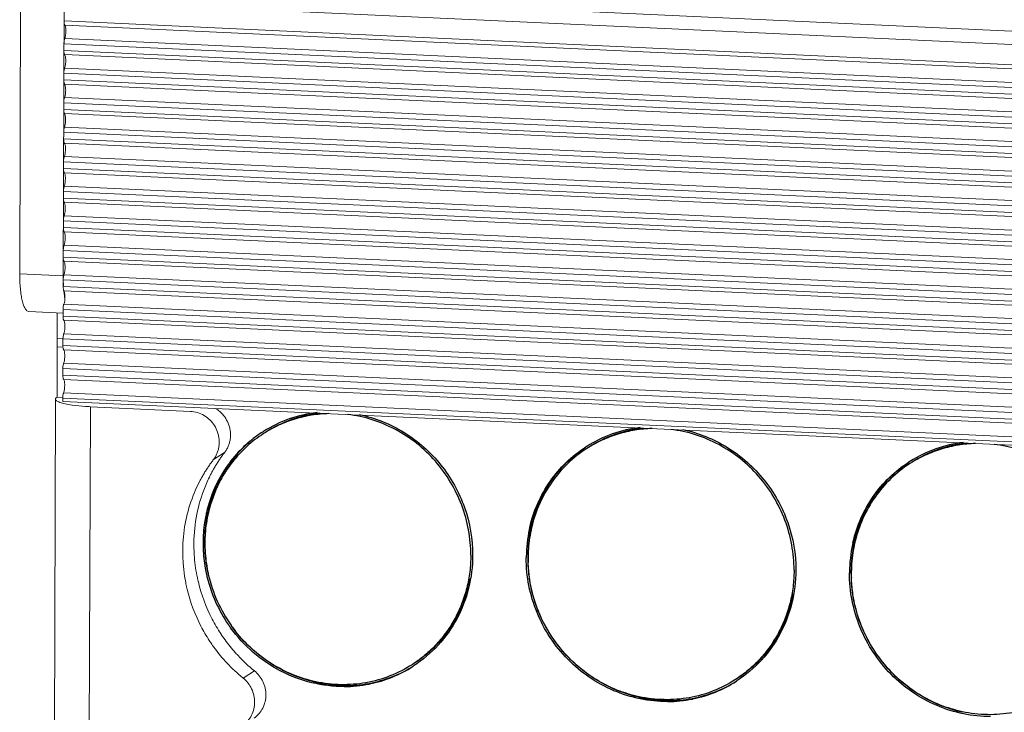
# Model space of a CAD drawing. Header units: millimetres. Extents: x 36962 to 38454, y -11669 to -10615.
# Tile 9 of 30: x 37062 to 37128, y -11456 to -11410. Entities that reach past the tile are written whole.
import ezdxf

# ---------------------------------------------------------------- set-up
doc = ezdxf.new("R2010")
doc.units = ezdxf.units.MM
doc.header["$LTSCALE"] = 50
doc.layers.get('0').update_dxf_attribs({"lineweight": 18})
doc.layers.add('02___PRT_ALL_AXES', color=7, linetype='Continuous')

msp = doc.modelspace()

# ---------------------------------------------------------------- linework, layer by layer
at = {"color": 7, "linetype": 'Continuous'}
for p, q in [((37062.032, -11426.537), (37062.151, -11390.302)), ((37355.593, -11420.858), (37065.133, -11407.398)), ((37355.457, -11421.753), (37064.997, -11408.294)), ((37064.993, -11409.64), (37355.453, -11423.1)), ((37065.043, -11409.921), (37355.503, -11423.381)), ((37355.5, -11424.279), (37065.04, -11410.82)), ((37064.986, -11411.612), (37355.446, -11425.071)), ((37355.448, -11424.627), (37064.988, -11411.167)), ((37065.037, -11411.893), (37355.497, -11425.353)), ((37355.494, -11426.251), (37065.034, -11412.792)), ((37064.98, -11413.584), (37355.44, -11427.043)), ((37355.441, -11426.599), (37064.981, -11413.139)), ((37065.03, -11413.865), (37355.49, -11427.325)), ((37355.487, -11428.223), (37065.027, -11414.764)), ((37064.973, -11415.556), (37355.433, -11429.015)), ((37355.435, -11428.571), (37064.975, -11415.111)), ((37065.024, -11415.837), (37355.484, -11429.297)), ((37355.481, -11430.195), (37065.021, -11416.736)), ((37064.967, -11417.528), (37355.427, -11430.987)), ((37355.428, -11430.543), (37064.968, -11417.083)), ((37065.017, -11417.809), (37355.477, -11431.269)), ((37355.474, -11432.167), (37065.014, -11418.707)), ((37064.96, -11419.499), (37355.42, -11432.959)), ((37355.422, -11432.515), (37064.962, -11419.055)), ((37065.011, -11419.781), (37355.471, -11433.241)), ((37355.468, -11434.139), (37065.008, -11420.679)), ((37064.954, -11421.471), (37355.414, -11434.931)), ((37355.415, -11434.487), (37064.955, -11421.027)), ((37065.004, -11421.753), (37355.464, -11435.212)), ((37355.461, -11436.111), (37065.001, -11422.651)), ((37064.947, -11423.443), (37355.407, -11436.903)), ((37355.409, -11436.459), (37064.949, -11422.999)), ((37064.998, -11423.725), (37355.458, -11437.184)), ((37355.455, -11438.083), (37064.995, -11424.623)), ((37064.941, -11425.415), (37355.401, -11438.875)), ((37355.402, -11438.43), (37064.942, -11424.971)), ((37064.991, -11425.697), (37355.451, -11439.156)), ((37062.032, -11426.537), (37064.937, -11426.672)), ((37355.448, -11440.055), (37064.988, -11426.595)), ((37064.936, -11426.943), (37064.934, -11427.387)), ((37064.934, -11427.387), (37355.394, -11440.847)), ((37355.396, -11440.402), (37064.936, -11426.943)), ((37064.985, -11427.669), (37355.445, -11441.128)), ((37355.442, -11442.027), (37064.982, -11428.567)), ((37062.644, -11429.052), (37064.928, -11429.157)), ((37064.526, -11434.772), (37064.545, -11429.14)), ((37064.929, -11428.915), (37064.928, -11429.359)), ((37064.928, -11429.359), (37355.388, -11442.819)), ((37355.389, -11442.374), (37064.929, -11428.915)), ((37064.978, -11429.64), (37355.438, -11443.1)), ((37064.925, -11430.846), (37064.539, -11430.829)), ((37355.435, -11443.999), (37064.975, -11430.539)), ((37064.917, -11431.423), (37064.537, -11431.405)), ((37064.923, -11430.887), (37064.921, -11431.331)), ((37064.921, -11431.331), (37355.381, -11444.791)), ((37355.383, -11444.346), (37064.923, -11430.887)), ((37064.972, -11431.612), (37355.432, -11445.072)), ((37355.429, -11445.971), (37064.969, -11432.511)), ((37064.916, -11432.858), (37064.915, -11433.303)), ((37064.915, -11433.303), (37355.375, -11446.763)), ((37355.376, -11446.318), (37064.916, -11432.858)), ((37064.965, -11433.584), (37355.425, -11447.044)), ((37064.526, -11434.772), (37064.912, -11434.79)), ((37355.422, -11447.942), (37064.962, -11434.483)), ((37064.428, -11434.901), (37064.166, -11514.271)), ((37064.91, -11434.83), (37064.909, -11435.053)), ((37064.909, -11435.053), (37355.369, -11448.512)), ((37355.37, -11448.29), (37064.91, -11434.83)), ((37066.752, -11435.41), (37066.491, -11514.78)), ((37073.433, -11435.72), (37066.752, -11435.41)), ((37074.971, -11438.947), (37075.722, -11438.464)), ((37074.693, -11451.021), (37074.701, -11451.033)), ((37074.701, -11451.033), (37074.713, -11451.052)), ((37074.713, -11451.052), (37074.721, -11451.064)), ((37076.957, -11453.534), (37077.707, -11453.052))]:
    msp.add_line(p, q, dxfattribs=at)
at = {"color": 3, "linetype": 'Continuous'}
for p, q in [((37064.937, -11426.672), (37065.056, -11390.437)), ((37075.464, -11450.569), (37075.472, -11450.581))]:
    msp.add_line(p, q, dxfattribs=at)
for centre, radius, start, end in [((37076.396, -11426.71), 11.46, 179.80947, 180.66492), ((37075.666, -11426.721), 10.729, 180.65273, 183.19099), ((37072.495, -11426.946), 7.549, 185.57144, 187.31591), ((37071.216, -11427.108), 6.261, 187.33349, 189.62129), ((37074.019, -11437.31), 2.096, 18.7754, 32.21277), ((37074.051, -11437.298), 2.063, 5.16217, 18.74474), ((37074.105, -11437.291), 2.008, 351.29833, 5.12188), ((37074.217, -11437.316), 1.893, 329.36805, 337.02995), ((37074.193, -11437.307), 1.918, 337.04971, 344.38022), ((37074.161, -11437.298), 1.952, 344.3787, 351.24111), ((37083.478, -11444.403), 9.769, 144.43925, 146.03373), ((37083.441, -11444.376), 9.723, 142.84214, 144.43932), ((37083.416, -11444.357), 9.691, 142.55061, 142.84143), ((37074.243, -11437.332), 1.862, 322.56867, 329.37272), ((37083.527, -11444.435), 9.828, 147.62491, 149.21265), ((37083.507, -11444.422), 9.804, 146.03365, 147.62498), ((37083.594, -11444.471), 9.903, 152.42019, 153.87209), ((37083.559, -11444.453), 9.864, 150.99259, 152.42016), ((37083.541, -11444.443), 9.843, 150.79624, 150.99207), ((37083.538, -11444.442), 9.84, 149.21258, 150.7963), ((37083.668, -11444.506), 9.985, 153.87805, 159.34883), ((37084.247, -11444.616), 10.579, 180.7538, 181.63319), ((37084.262, -11444.616), 10.594, 181.63318, 182.511), ((37084.276, -11444.615), 10.608, 182.51107, 183.76343), ((37084.39, -11444.605), 10.723, 183.77628, 191.14537), ((37084.442, -11444.596), 10.775, 191.14005, 191.70999), ((37084.45, -11444.594), 10.783, 191.71003, 192.13841), ((37084.463, -11444.591), 10.796, 192.13842, 192.60083), ((37084.476, -11444.589), 10.81, 192.60083, 193.06322), ((37084.488, -11444.586), 10.822, 193.06322, 193.52556), ((37084.597, -11444.554), 10.936, 193.55178, 207.42497), ((37084.658, -11444.523), 11.005, 207.42333, 213.32791), ((37084.655, -11444.525), 11.001, 213.40457, 213.67319), ((37084.647, -11444.53), 10.991, 213.67299, 215.23195), ((37084.645, -11444.532), 10.988, 215.23329, 221.02278), ((37084.623, -11444.55), 10.959, 221.02541, 221.28707), ((37084.61, -11444.562), 10.942, 221.28668, 223.05837), ((37084.59, -11444.581), 10.915, 223.05641, 230.90684)]:
    msp.add_arc(centre, radius, start, end, dxfattribs=at)
at = {"color": 7, "linetype": 'Continuous'}
for centre, radius, start, end in [((37073.269, -11437.792), 2.096, 18.7754, 32.21277), ((37073.3, -11437.78), 2.063, 5.16217, 18.74474), ((37073.354, -11437.774), 2.008, 351.29833, 5.12188), ((37073.474, -11437.803), 1.884, 322.61742, 337.04038), ((37073.443, -11437.79), 1.918, 337.04971, 344.38022), ((37073.41, -11437.781), 1.952, 344.3787, 351.24111), ((37082.728, -11444.885), 9.769, 144.43925, 146.03373), ((37082.691, -11444.859), 9.723, 142.84214, 144.43932), ((37082.665, -11444.839), 9.691, 142.55061, 142.84143), ((37082.788, -11444.924), 9.84, 149.21258, 150.7963), ((37082.777, -11444.917), 9.828, 147.62491, 149.21265), ((37082.757, -11444.905), 9.804, 146.03365, 147.62498), ((37082.809, -11444.935), 9.864, 150.99259, 152.42016), ((37082.79, -11444.925), 9.843, 150.79624, 150.99207), ((37083.691, -11445.078), 10.775, 191.14005, 191.70999), ((37083.699, -11445.077), 10.783, 191.71003, 192.13841), ((37083.712, -11445.074), 10.796, 192.13842, 192.60083), ((37083.725, -11445.071), 10.81, 192.60083, 193.06322), ((37083.737, -11445.068), 10.822, 193.06322, 193.52556), ((37083.847, -11445.037), 10.936, 193.55178, 207.42497), ((37083.907, -11445.006), 11.004, 207.42315, 213.13695), ((37083.898, -11445.012), 10.993, 213.40431, 215.23185), ((37083.894, -11445.014), 10.988, 215.23333, 221.28396), ((37083.87, -11445.035), 10.956, 221.28707, 221.46059), ((37083.868, -11445.037), 10.953, 221.46059, 221.63409), ((37083.865, -11445.039), 10.95, 221.63409, 221.80759), ((37083.856, -11445.048), 10.937, 221.80737, 223.05862), ((37083.839, -11445.063), 10.915, 223.05641, 230.90684)]:
    msp.add_arc(centre, radius, start, end, dxfattribs=at)
for points in [[(37064.993, -11409.64), (37064.993, -11409.681), (37064.994, -11409.723), (37064.999, -11409.765)], [(37065.107, -11410.145), (37065.12, -11410.267), (37065.118, -11410.391), (37065.106, -11410.513)], [(37064.988, -11411.167), (37064.988, -11411.082), (37064.995, -11410.996), (37065.013, -11410.913)], [(37065.1, -11412.117), (37065.114, -11412.239), (37065.111, -11412.363), (37065.099, -11412.485)], [(37064.981, -11413.139), (37064.982, -11413.054), (37064.989, -11412.968), (37065.006, -11412.885)], [(37065.094, -11414.089), (37065.107, -11414.211), (37065.105, -11414.335), (37065.093, -11414.457)], [(37064.975, -11415.111), (37064.975, -11415.026), (37064.982, -11414.94), (37065, -11414.857)], [(37065.087, -11416.061), (37065.101, -11416.183), (37065.098, -11416.307), (37065.086, -11416.429)], [(37064.968, -11417.083), (37064.969, -11416.998), (37064.976, -11416.912), (37064.993, -11416.829)], [(37065.081, -11418.033), (37065.094, -11418.155), (37065.092, -11418.279), (37065.08, -11418.401)], [(37064.962, -11419.055), (37064.962, -11418.97), (37064.969, -11418.884), (37064.987, -11418.801)], [(37065.074, -11420.005), (37065.088, -11420.127), (37065.085, -11420.25), (37065.073, -11420.372)], [(37064.955, -11421.027), (37064.956, -11420.942), (37064.963, -11420.856), (37064.98, -11420.772)], [(37065.068, -11421.977), (37065.081, -11422.099), (37065.079, -11422.222), (37065.067, -11422.344)], [(37064.949, -11422.999), (37064.949, -11422.914), (37064.956, -11422.828), (37064.974, -11422.744)], [(37065.061, -11423.949), (37065.075, -11424.07), (37065.072, -11424.194), (37065.06, -11424.316)], [(37064.942, -11424.971), (37064.943, -11424.886), (37064.95, -11424.8), (37064.967, -11424.716)], [(37065.055, -11425.921), (37065.068, -11426.042), (37065.066, -11426.166), (37065.054, -11426.288)], [(37064.936, -11426.943), (37064.936, -11426.857), (37064.943, -11426.772), (37064.961, -11426.688)], [(37065.048, -11427.892), (37065.062, -11428.014), (37065.059, -11428.138), (37065.047, -11428.26)], [(37064.929, -11428.915), (37064.93, -11428.829), (37064.937, -11428.744), (37064.954, -11428.66)], [(37065.042, -11429.864), (37065.055, -11429.986), (37065.053, -11430.11), (37065.041, -11430.232)], [(37064.923, -11430.887), (37064.923, -11430.801), (37064.93, -11430.715), (37064.948, -11430.632)], [(37065.035, -11431.836), (37065.049, -11431.958), (37065.046, -11432.082), (37065.034, -11432.204)], [(37064.916, -11432.858), (37064.917, -11432.773), (37064.924, -11432.687), (37064.941, -11432.604)], [(37065.029, -11433.808), (37065.042, -11433.93), (37065.04, -11434.054), (37065.028, -11434.176)], [(37064.91, -11434.83), (37064.91, -11434.745), (37064.917, -11434.659), (37064.935, -11434.576)]]:
    msp.add_open_spline(points, degree=3, dxfattribs=at)
for points, knots in [([(37064.999, -11409.765), (37065.001, -11409.782), (37065.009, -11409.836), (37065.019, -11409.894), (37065.043, -11409.921)], [0, 0, 0, 0, 0.330194, 1, 1, 1, 1]), ([(37065.043, -11409.921), (37065.052, -11409.931), (37065.089, -11410.001), (37065.1, -11410.08), (37065.107, -11410.145)], [0, 0, 0, 0, 0.166083, 1, 1, 1, 1]), ([(37065.013, -11410.913), (37065.017, -11410.896), (37065.024, -11410.864), (37065.035, -11410.833), (37065.04, -11410.82)], [0, 0, 0, 0, 0.542693, 1, 1, 1, 1]), ([(37065.106, -11410.513), (37065.103, -11410.543), (37065.089, -11410.647), (37065.069, -11410.751), (37065.04, -11410.82)], [0, 0, 0, 0, 0.290997, 1, 1, 1, 1]), ([(37064.986, -11411.612), (37064.986, -11411.671), (37064.99, -11411.747), (37065.006, -11411.82), (37065.01, -11411.835)], [0, 0, 0, 0, 0.794809, 1, 1, 1, 1]), ([(37065.01, -11411.835), (37065.013, -11411.847), (37065.02, -11411.867), (37065.031, -11411.886), (37065.037, -11411.893)], [0, 0, 0, 0, 0.574376, 1, 1, 1, 1]), ([(37065.037, -11411.893), (37065.045, -11411.903), (37065.083, -11411.973), (37065.093, -11412.052), (37065.1, -11412.117)], [0, 0, 0, 0, 0.166083, 1, 1, 1, 1]), ([(37065.006, -11412.885), (37065.01, -11412.868), (37065.018, -11412.836), (37065.028, -11412.805), (37065.034, -11412.792)], [0, 0, 0, 0, 0.542693, 1, 1, 1, 1]), ([(37065.099, -11412.485), (37065.096, -11412.515), (37065.083, -11412.619), (37065.062, -11412.723), (37065.034, -11412.792)], [0, 0, 0, 0, 0.290997, 1, 1, 1, 1]), ([(37064.98, -11413.584), (37064.98, -11413.643), (37064.983, -11413.719), (37064.999, -11413.792), (37065.003, -11413.807)], [0, 0, 0, 0, 0.794809, 1, 1, 1, 1]), ([(37065.003, -11413.807), (37065.007, -11413.819), (37065.014, -11413.839), (37065.024, -11413.858), (37065.03, -11413.865)], [0, 0, 0, 0, 0.574376, 1, 1, 1, 1]), ([(37065.03, -11413.865), (37065.039, -11413.875), (37065.076, -11413.945), (37065.087, -11414.024), (37065.094, -11414.089)], [0, 0, 0, 0, 0.166083, 1, 1, 1, 1]), ([(37065, -11414.857), (37065.004, -11414.84), (37065.011, -11414.808), (37065.022, -11414.777), (37065.027, -11414.764)], [0, 0, 0, 0, 0.542693, 1, 1, 1, 1]), ([(37065.093, -11414.457), (37065.09, -11414.487), (37065.076, -11414.591), (37065.056, -11414.695), (37065.027, -11414.764)], [0, 0, 0, 0, 0.290997, 1, 1, 1, 1]), ([(37064.973, -11415.556), (37064.973, -11415.615), (37064.977, -11415.691), (37064.993, -11415.764), (37064.997, -11415.779)], [0, 0, 0, 0, 0.794809, 1, 1, 1, 1]), ([(37064.997, -11415.779), (37065, -11415.791), (37065.007, -11415.811), (37065.018, -11415.83), (37065.024, -11415.837)], [0, 0, 0, 0, 0.574376, 1, 1, 1, 1]), ([(37065.024, -11415.837), (37065.032, -11415.847), (37065.07, -11415.917), (37065.08, -11415.996), (37065.087, -11416.061)], [0, 0, 0, 0, 0.166083, 1, 1, 1, 1]), ([(37064.993, -11416.829), (37064.997, -11416.811), (37065.005, -11416.78), (37065.015, -11416.749), (37065.021, -11416.736)], [0, 0, 0, 0, 0.542693, 1, 1, 1, 1]), ([(37065.086, -11416.429), (37065.083, -11416.459), (37065.07, -11416.563), (37065.049, -11416.667), (37065.021, -11416.736)], [0, 0, 0, 0, 0.290997, 1, 1, 1, 1]), ([(37064.967, -11417.528), (37064.967, -11417.587), (37064.97, -11417.663), (37064.986, -11417.736), (37064.99, -11417.751)], [0, 0, 0, 0, 0.794809, 1, 1, 1, 1]), ([(37064.99, -11417.751), (37064.994, -11417.763), (37065.001, -11417.783), (37065.011, -11417.802), (37065.017, -11417.809)], [0, 0, 0, 0, 0.574376, 1, 1, 1, 1]), ([(37065.017, -11417.809), (37065.026, -11417.819), (37065.063, -11417.889), (37065.074, -11417.968), (37065.081, -11418.033)], [0, 0, 0, 0, 0.166083, 1, 1, 1, 1]), ([(37064.987, -11418.801), (37064.991, -11418.783), (37064.998, -11418.752), (37065.009, -11418.721), (37065.014, -11418.707)], [0, 0, 0, 0, 0.542693, 1, 1, 1, 1]), ([(37065.08, -11418.401), (37065.077, -11418.431), (37065.063, -11418.535), (37065.043, -11418.639), (37065.014, -11418.707)], [0, 0, 0, 0, 0.290997, 1, 1, 1, 1]), ([(37064.96, -11419.499), (37064.96, -11419.559), (37064.964, -11419.634), (37064.98, -11419.708), (37064.984, -11419.723)], [0, 0, 0, 0, 0.794809, 1, 1, 1, 1]), ([(37064.984, -11419.723), (37064.987, -11419.735), (37064.994, -11419.755), (37065.005, -11419.774), (37065.011, -11419.781)], [0, 0, 0, 0, 0.574376, 1, 1, 1, 1]), ([(37065.011, -11419.781), (37065.019, -11419.791), (37065.057, -11419.861), (37065.067, -11419.94), (37065.074, -11420.005)], [0, 0, 0, 0, 0.166083, 1, 1, 1, 1]), ([(37064.98, -11420.772), (37064.984, -11420.755), (37064.992, -11420.724), (37065.002, -11420.693), (37065.008, -11420.679)], [0, 0, 0, 0, 0.542693, 1, 1, 1, 1]), ([(37065.073, -11420.372), (37065.07, -11420.403), (37065.057, -11420.506), (37065.036, -11420.611), (37065.008, -11420.679)], [0, 0, 0, 0, 0.290997, 1, 1, 1, 1]), ([(37064.954, -11421.471), (37064.954, -11421.531), (37064.957, -11421.606), (37064.973, -11421.68), (37064.977, -11421.695)], [0, 0, 0, 0, 0.794809, 1, 1, 1, 1]), ([(37064.977, -11421.695), (37064.981, -11421.706), (37064.988, -11421.727), (37064.998, -11421.746), (37065.004, -11421.753)], [0, 0, 0, 0, 0.574376, 1, 1, 1, 1]), ([(37065.004, -11421.753), (37065.013, -11421.763), (37065.05, -11421.833), (37065.061, -11421.912), (37065.068, -11421.977)], [0, 0, 0, 0, 0.166083, 1, 1, 1, 1]), ([(37064.974, -11422.744), (37064.978, -11422.727), (37064.985, -11422.696), (37064.996, -11422.665), (37065.001, -11422.651)], [0, 0, 0, 0, 0.542693, 1, 1, 1, 1]), ([(37065.067, -11422.344), (37065.064, -11422.375), (37065.05, -11422.478), (37065.03, -11422.583), (37065.001, -11422.651)], [0, 0, 0, 0, 0.290997, 1, 1, 1, 1]), ([(37064.947, -11423.443), (37064.947, -11423.503), (37064.951, -11423.578), (37064.967, -11423.652), (37064.971, -11423.666)], [0, 0, 0, 0, 0.794809, 1, 1, 1, 1]), ([(37064.971, -11423.666), (37064.974, -11423.678), (37064.981, -11423.699), (37064.992, -11423.718), (37064.998, -11423.725)], [0, 0, 0, 0, 0.574376, 1, 1, 1, 1]), ([(37064.998, -11423.725), (37065.006, -11423.734), (37065.044, -11423.805), (37065.054, -11423.884), (37065.061, -11423.949)], [0, 0, 0, 0, 0.166083, 1, 1, 1, 1]), ([(37064.967, -11424.716), (37064.971, -11424.699), (37064.979, -11424.668), (37064.989, -11424.637), (37064.995, -11424.623)], [0, 0, 0, 0, 0.542693, 1, 1, 1, 1]), ([(37065.06, -11424.316), (37065.057, -11424.347), (37065.044, -11424.45), (37065.023, -11424.555), (37064.995, -11424.623)], [0, 0, 0, 0, 0.290997, 1, 1, 1, 1]), ([(37064.941, -11425.415), (37064.941, -11425.475), (37064.944, -11425.55), (37064.96, -11425.624), (37064.964, -11425.638)], [0, 0, 0, 0, 0.794809, 1, 1, 1, 1]), ([(37064.964, -11425.638), (37064.968, -11425.65), (37064.975, -11425.671), (37064.985, -11425.69), (37064.991, -11425.697)], [0, 0, 0, 0, 0.574376, 1, 1, 1, 1]), ([(37064.991, -11425.697), (37065, -11425.706), (37065.037, -11425.776), (37065.048, -11425.856), (37065.055, -11425.921)], [0, 0, 0, 0, 0.166083, 1, 1, 1, 1]), ([(37062.643, -11429.052), (37062.598, -11429.049), (37062.526, -11429.015), (37062.452, -11428.938), (37062.369, -11428.818), (37062.279, -11428.612), (37062.191, -11428.308), (37062.121, -11427.935), (37062.069, -11427.507), (37062.037, -11427.034), (37062.031, -11426.706), (37062.032, -11426.537)], [0, 0, 0, 0, 0.050644, 0.082148, 0.119323, 0.212356, 0.330708, 0.472451, 0.634181, 0.811731, 1, 1, 1, 1]), ([(37064.961, -11426.688), (37064.965, -11426.671), (37064.972, -11426.64), (37064.983, -11426.609), (37064.988, -11426.595)], [0, 0, 0, 0, 0.542693, 1, 1, 1, 1]), ([(37065.054, -11426.288), (37065.051, -11426.319), (37065.037, -11426.422), (37065.017, -11426.527), (37064.988, -11426.595)], [0, 0, 0, 0, 0.290997, 1, 1, 1, 1]), ([(37064.934, -11427.387), (37064.934, -11427.447), (37064.938, -11427.522), (37064.954, -11427.596), (37064.958, -11427.61)], [0, 0, 0, 0, 0.794809, 1, 1, 1, 1]), ([(37064.958, -11427.61), (37064.961, -11427.622), (37064.968, -11427.643), (37064.979, -11427.662), (37064.985, -11427.669)], [0, 0, 0, 0, 0.574376, 1, 1, 1, 1]), ([(37064.985, -11427.669), (37064.993, -11427.678), (37065.031, -11427.748), (37065.041, -11427.828), (37065.048, -11427.892)], [0, 0, 0, 0, 0.166083, 1, 1, 1, 1]), ([(37064.954, -11428.66), (37064.958, -11428.643), (37064.966, -11428.611), (37064.976, -11428.581), (37064.982, -11428.567)], [0, 0, 0, 0, 0.542693, 1, 1, 1, 1]), ([(37065.047, -11428.26), (37065.044, -11428.29), (37065.031, -11428.394), (37065.01, -11428.498), (37064.982, -11428.567)], [0, 0, 0, 0, 0.290997, 1, 1, 1, 1]), ([(37064.928, -11429.359), (37064.928, -11429.419), (37064.931, -11429.494), (37064.947, -11429.567), (37064.951, -11429.582)], [0, 0, 0, 0, 0.794809, 1, 1, 1, 1]), ([(37064.951, -11429.582), (37064.955, -11429.594), (37064.962, -11429.614), (37064.972, -11429.634), (37064.978, -11429.64)], [0, 0, 0, 0, 0.574376, 1, 1, 1, 1]), ([(37064.978, -11429.64), (37064.987, -11429.65), (37065.024, -11429.72), (37065.035, -11429.8), (37065.042, -11429.864)], [0, 0, 0, 0, 0.166083, 1, 1, 1, 1]), ([(37064.948, -11430.632), (37064.952, -11430.615), (37064.959, -11430.583), (37064.97, -11430.553), (37064.975, -11430.539)], [0, 0, 0, 0, 0.542693, 1, 1, 1, 1]), ([(37065.041, -11430.232), (37065.038, -11430.262), (37065.024, -11430.366), (37065.004, -11430.47), (37064.975, -11430.539)], [0, 0, 0, 0, 0.290997, 1, 1, 1, 1]), ([(37064.921, -11431.331), (37064.921, -11431.391), (37064.925, -11431.466), (37064.941, -11431.539), (37064.945, -11431.554)], [0, 0, 0, 0, 0.794809, 1, 1, 1, 1]), ([(37064.945, -11431.554), (37064.948, -11431.566), (37064.955, -11431.586), (37064.966, -11431.605), (37064.972, -11431.612)], [0, 0, 0, 0, 0.574376, 1, 1, 1, 1]), ([(37064.972, -11431.612), (37064.98, -11431.622), (37065.018, -11431.692), (37065.028, -11431.771), (37065.035, -11431.836)], [0, 0, 0, 0, 0.166083, 1, 1, 1, 1]), ([(37064.941, -11432.604), (37064.945, -11432.587), (37064.953, -11432.555), (37064.963, -11432.525), (37064.969, -11432.511)], [0, 0, 0, 0, 0.542693, 1, 1, 1, 1]), ([(37065.034, -11432.204), (37065.031, -11432.234), (37065.018, -11432.338), (37064.997, -11432.442), (37064.969, -11432.511)], [0, 0, 0, 0, 0.290997, 1, 1, 1, 1]), ([(37064.915, -11433.303), (37064.915, -11433.362), (37064.918, -11433.438), (37064.934, -11433.511), (37064.938, -11433.526)], [0, 0, 0, 0, 0.794809, 1, 1, 1, 1]), ([(37064.938, -11433.526), (37064.942, -11433.538), (37064.949, -11433.558), (37064.959, -11433.577), (37064.965, -11433.584)], [0, 0, 0, 0, 0.574376, 1, 1, 1, 1]), ([(37064.965, -11433.584), (37064.974, -11433.594), (37065.011, -11433.664), (37065.022, -11433.743), (37065.029, -11433.808)], [0, 0, 0, 0, 0.166083, 1, 1, 1, 1]), ([(37064.428, -11434.901), (37064.428, -11434.89), (37064.44, -11434.834), (37064.489, -11434.796), (37064.526, -11434.772)], [0, 0, 0, 0, 0.199457, 1, 1, 1, 1]), ([(37064.935, -11434.576), (37064.939, -11434.559), (37064.946, -11434.527), (37064.957, -11434.496), (37064.962, -11434.483)], [0, 0, 0, 0, 0.542693, 1, 1, 1, 1]), ([(37065.028, -11434.176), (37065.025, -11434.206), (37065.011, -11434.31), (37064.991, -11434.414), (37064.962, -11434.483)], [0, 0, 0, 0, 0.290997, 1, 1, 1, 1]), ([(37065.527, -11435.3), (37065.371, -11435.278), (37065.097, -11435.231), (37064.785, -11435.151), (37064.598, -11435.074), (37064.491, -11435.015), (37064.427, -11434.946), (37064.428, -11434.901)], [0, 0, 0, 0, 0.390489, 0.689721, 0.802072, 0.889455, 1, 1, 1, 1]), ([(37066.752, -11435.41), (37066.642, -11435.405), (37066.232, -11435.382), (37065.823, -11435.343), (37065.527, -11435.3)], [0, 0, 0, 0, 0.269356, 1, 1, 1, 1]), ([(37075.042, -11436.675), (37074.87, -11436.401), (37074.393, -11435.93), (37073.751, -11435.734), (37073.433, -11435.72)], [0, 0, 0, 0, 0.504392, 1, 1, 1, 1]), ([(37074.065, -11440.369), (37073.533, -11441.388), (37072.816, -11443.648), (37072.894, -11446.014), (37073.119, -11447.16)], [0, 0, 0, 0, 0.496182, 1, 1, 1, 1]), ([(37076.946, -11456.689), (37077.185, -11456.519), (37077.587, -11456.047), (37077.796, -11455.142), (37077.587, -11454.226), (37077.195, -11453.727), (37076.957, -11453.534)], [0, 0, 0, 0, 0.243963, 0.492368, 0.745523, 1, 1, 1, 1])]:
    msp.add_open_spline(points, degree=3, knots=knots, dxfattribs=at)
at = {"color": 3, "linetype": 'Continuous'}
for points, knots in [([(37075.114, -11435.523), (37075.318, -11435.647), (37075.564, -11435.864), (37075.75, -11436.124), (37075.793, -11436.192)], [0, 0, 0, 0, 0.748422, 1, 1, 1, 1]), ([(37074.324, -11440.985), (37074.099, -11441.582), (37073.761, -11442.826), (37073.661, -11444.112), (37073.669, -11444.755)], [0, 0, 0, 0, 0.497852, 1, 1, 1, 1]), ([(37077.707, -11453.052), (37077.945, -11453.245), (37078.338, -11453.743), (37078.546, -11454.659), (37078.338, -11455.564), (37077.936, -11456.036), (37077.697, -11456.207)], [0, 0, 0, 0, 0.254477, 0.507632, 0.756037, 1, 1, 1, 1])]:
    msp.add_open_spline(points, degree=3, knots=knots, dxfattribs=at)
at = {"layer": '02___PRT_ALL_AXES', "color": 7, "linetype": 'Continuous'}
for p, q in [((37076.115, -11439.132), (37076.127, -11439.116)), ((37076.184, -11450.058), (37076.177, -11450.048))]:
    msp.add_line(p, q, dxfattribs=at)
for centre, radius, start, end in [((37082.869, -11444.294), 8.547, 96.52409, 122.16145), ((37082.999, -11444.221), 8.431, 96.21485, 122.69357), ((37082.851, -11444.251), 8.376, 122.74465, 132.3515), ((37082.85, -11444.25), 8.5, 122.74015, 130.94942), ((37082.843, -11444.24), 8.488, 122.20924, 122.7364), ((37104.46, -11445.294), 8.547, 96.52409, 122.16145), ((37104.59, -11445.222), 8.431, 96.21485, 122.69357), ((37082.89, -11444.29), 8.556, 130.97564, 140.632), ((37082.984, -11444.219), 8.547, 130.9712, 139.4745), ((37082.886, -11444.289), 8.428, 132.35693, 139.30196), ((37104.434, -11445.24), 8.488, 122.20924, 122.7364), ((37126.05, -11446.295), 8.547, 96.52409, 122.16145), ((37126.181, -11446.222), 8.431, 96.21485, 122.69357), ((37083.012, -11444.243), 8.584, 139.47145, 141.40086), ((37082.954, -11444.338), 8.636, 144.35684, 146.11142), ((37083.069, -11444.284), 8.654, 145.05866, 146.81312), ((37082.934, -11444.329), 8.49, 139.30401, 146.21852), ((37082.924, -11444.317), 8.599, 143.4535, 144.35623), ((37083.032, -11444.259), 8.61, 143.45401, 145.05853), ((37082.914, -11444.309), 8.587, 140.62991, 143.45325), ((37083.014, -11444.245), 8.587, 141.40087, 143.3225), ((37126.025, -11446.241), 8.488, 122.20924, 122.7364), ((37083.048, -11444.398), 8.747, 149.61644, 151.36364), ((37083.157, -11444.338), 8.757, 150.3159, 152.06101), ((37083.026, -11444.391), 8.601, 147.82454, 151.36272), ((37083.021, -11444.382), 8.717, 147.86517, 149.61646), ((37083.133, -11444.325), 8.73, 148.56607, 150.31591), ((37082.99, -11444.363), 8.68, 146.11142, 147.86518), ((37083.103, -11444.307), 8.695, 146.81311, 148.56608), ((37082.984, -11444.364), 8.551, 146.21072, 147.82262), ((37083.192, -11444.47), 8.785, 153.10023, 166.61531), ((37083.09, -11444.42), 8.795, 154.83932, 155.78762), ((37083.083, -11444.416), 8.787, 153.10514, 154.83944), ((37083.187, -11444.354), 8.792, 153.79981, 155.53077), ((37083.068, -11444.409), 8.77, 151.36362, 153.10515), ((37083.175, -11444.348), 8.778, 152.061, 153.79982), ((37083.057, -11444.408), 8.637, 151.3615, 153.06603), ((37083.24, -11444.481), 8.957, 155.82712, 167.07503), ((37083.346, -11444.418), 8.963, 155.83032, 167.6613), ((37083.191, -11444.356), 8.796, 155.53066, 155.7876), ((37083.48, -11444.53), 9.202, 167.94717, 176.69034), ((37083.503, -11444.453), 9.124, 167.92791, 171.9321), ((37083.314, -11444.499), 9.033, 167.06535, 167.92161), ((37083.374, -11444.519), 8.973, 166.88281, 171.40748), ((37083.417, -11444.435), 9.036, 167.65105, 167.92156), ((37083.323, -11444.507), 8.921, 166.57942, 166.88048), ((37083.625, -11444.47), 9.247, 171.93119, 176.42754), ((37083.466, -11444.533), 9.067, 171.40314, 175.97235), ((37083.656, -11444.472), 9.278, 176.42508, 177.1406), ((37083.56, -11444.541), 9.161, 175.96532, 178.06551), ((37105.109, -11445.536), 9.24, 167.9651, 179.35594), ((37105.094, -11445.453), 9.124, 167.92791, 171.9321), ((37104.905, -11445.5), 9.033, 167.06535, 167.92161), ((37104.964, -11445.519), 8.973, 166.88281, 171.40748), ((37105.008, -11445.436), 9.036, 167.65105, 167.92156), ((37104.914, -11445.508), 8.921, 166.57942, 166.88048), ((37083.549, -11444.537), 9.271, 179.35012, 179.81118), ((37083.566, -11444.537), 9.288, 179.81147, 180.58389), ((37083.605, -11444.536), 9.328, 180.58392, 181.411), ((37083.557, -11444.537), 9.279, 177.83457, 178.9895), ((37083.552, -11444.537), 9.274, 178.98956, 179.35013), ((37083.557, -11444.537), 9.28, 176.67753, 177.83462), ((37083.651, -11444.472), 9.273, 179.271, 179.45092), ((37083.648, -11444.472), 9.27, 179.45091, 179.81119), ((37083.654, -11444.472), 9.276, 179.81123, 180.08698), ((37083.665, -11444.472), 9.287, 180.08696, 180.24991), ((37083.686, -11444.472), 9.308, 180.2501, 180.91476), ((37083.655, -11444.472), 9.277, 178.29681, 179.27095), ((37083.708, -11444.472), 9.33, 180.9146, 181.17818), ((37083.658, -11444.473), 9.28, 177.1406, 178.29684), ((37083.588, -11444.542), 9.189, 179.38334, 179.8112), ((37083.601, -11444.542), 9.202, 179.81132, 180.42239), ((37083.633, -11444.542), 9.234, 180.42276, 181.71562), ((37083.582, -11444.542), 9.183, 178.06501, 179.16333), ((37083.587, -11444.542), 9.188, 179.16324, 179.38334), ((37105.216, -11445.471), 9.247, 171.93119, 176.42754), ((37105.057, -11445.534), 9.067, 171.40314, 175.97235), ((37126.7, -11446.536), 9.24, 167.9651, 179.35594), ((37126.685, -11446.454), 9.124, 167.92791, 171.9321), ((37126.496, -11446.5), 9.033, 167.06535, 167.92161), ((37126.555, -11446.52), 8.973, 166.88281, 171.40748), ((37126.599, -11446.436), 9.036, 167.65105, 167.92156), ((37126.505, -11446.508), 8.921, 166.57942, 166.88048), ((37083.643, -11444.535), 9.365, 181.41098, 182.23713), ((37083.773, -11444.528), 9.495, 182.25149, 190.07418), ((37083.727, -11444.472), 9.349, 181.17828, 181.74142), ((37083.747, -11444.471), 9.369, 181.74135, 182.12455), ((37083.853, -11444.465), 9.475, 182.13455, 188.20884), ((37083.707, -11444.539), 9.308, 181.72015, 186.32791), ((37105.249, -11445.473), 9.28, 176.42521, 179.27093), ((37105.161, -11445.542), 9.171, 175.96641, 179.38447), ((37126.807, -11446.471), 9.247, 171.93119, 176.42754), ((37126.648, -11446.534), 9.067, 171.40314, 175.97235), ((37083.776, -11444.531), 9.377, 186.33068, 190.43687), ((37083.904, -11444.459), 9.527, 188.20308, 188.92934), ((37083.906, -11444.459), 9.528, 188.92932, 190.39467), ((37105.14, -11445.537), 9.271, 179.35012, 179.81118), ((37105.24, -11445.473), 9.271, 179.27119, 179.81117), ((37105.246, -11445.473), 9.277, 179.81125, 180.14252), ((37105.28, -11445.473), 9.311, 180.14294, 181.17703), ((37105.326, -11445.472), 9.357, 181.17693, 182.12483), ((37105.444, -11445.466), 9.475, 182.13455, 188.20873), ((37105.179, -11445.543), 9.189, 179.38334, 179.8112), ((37105.214, -11445.542), 9.224, 179.81236, 181.71619), ((37126.839, -11446.474), 9.28, 176.42521, 179.27114), ((37126.752, -11446.543), 9.171, 175.96641, 179.38447), ((37083.803, -11444.524), 9.525, 190.06867, 190.88336), ((37083.797, -11444.525), 9.519, 190.88338, 191.49504), ((37083.796, -11444.525), 9.518, 191.49508, 191.66852), ((37083.806, -11444.523), 9.528, 191.66857, 192.14195), ((37083.82, -11444.52), 9.542, 192.14195, 192.61551), ((37083.833, -11444.517), 9.556, 192.61551, 193.08921), ((37083.9, -11444.46), 9.523, 190.39469, 191.20889), ((37083.821, -11444.523), 9.424, 190.43463, 191.86033), ((37083.895, -11444.461), 9.517, 191.20893, 191.49506), ((37083.899, -11444.46), 9.521, 191.49511, 191.85788), ((37083.911, -11444.457), 9.534, 191.8579, 192.33136), ((37083.925, -11444.454), 9.548, 192.33136, 192.80498), ((37083.833, -11444.52), 9.435, 191.86017, 192.57153), ((37083.938, -11444.451), 9.561, 192.80498, 193.27872), ((37083.837, -11444.519), 9.44, 192.57149, 192.78948), ((37083.963, -11444.484), 9.57, 192.83098, 215.55168), ((37126.73, -11446.538), 9.271, 179.35012, 179.81118), ((37126.831, -11446.473), 9.271, 179.27139, 179.81117), ((37126.837, -11446.473), 9.277, 179.81125, 180.14252), ((37126.871, -11446.473), 9.311, 180.14294, 181.1755), ((37126.77, -11446.543), 9.189, 179.38334, 179.8112), ((37126.805, -11446.543), 9.224, 179.81236, 181.71619), ((37083.845, -11444.514), 9.569, 193.08921, 193.56302), ((37083.973, -11444.477), 9.702, 193.5994, 214.52419), ((37083.353, -11445.255), 8.936, 344.1854, 349.27622), ((37105.495, -11445.459), 9.527, 188.20298, 188.92933), ((37126.917, -11446.472), 9.357, 181.1754, 182.12484), ((37127.035, -11446.466), 9.475, 182.13455, 188.20855), ((37083.455, -11445.284), 8.829, 338.78264, 344.18126), ((37104.944, -11446.256), 8.936, 344.1854, 349.27622), ((37127.086, -11446.46), 9.527, 188.20279, 188.92933), ((37105.046, -11446.284), 8.829, 338.78264, 344.18126), ((37083.976, -11444.479), 9.704, 214.5048, 214.82798), ((37083.98, -11444.476), 9.708, 214.82798, 215.05634), ((37083.983, -11444.474), 9.711, 215.05634, 215.2848), ((37083.988, -11444.471), 9.717, 215.28484, 215.9452), ((37083.997, -11444.464), 9.61, 215.60442, 216.16875), ((37083.989, -11444.47), 9.6, 216.16843, 218.32606), ((37083.803, -11445.505), 8.529, 280.56396, 301.9025), ((37083.706, -11445.576), 8.522, 281.47071, 302.70865), ((37083.72, -11445.605), 8.489, 302.73639, 303.01249), ((37083.79, -11444.968), 9.072, 257.38489, 258.70737), ((37105.394, -11446.506), 8.529, 280.56396, 301.9025), ((37105.297, -11446.576), 8.522, 281.47071, 302.70865), ((37105.311, -11446.606), 8.489, 302.73639, 303.01249), ((37083.778, -11445.03), 9.009, 258.70592, 261.27509), ((37083.765, -11445.114), 8.924, 261.27279, 269.65262), ((37083.664, -11445.381), 8.722, 270.28815, 281.31186), ((37083.763, -11445.306), 8.732, 269.65657, 280.58298), ((37083.677, -11445.461), 8.64, 281.33155, 281.5058), ((37105.381, -11445.969), 9.072, 257.38489, 258.70737), ((37105.369, -11446.03), 9.009, 258.70592, 261.27509), ((37105.356, -11446.115), 8.924, 261.27279, 269.65262), ((37105.255, -11446.381), 8.722, 270.28815, 281.31186), ((37105.354, -11446.306), 8.732, 269.65657, 280.58298), ((37105.268, -11446.461), 8.64, 281.33155, 281.5058)]:
    msp.add_arc(centre, radius, start, end, dxfattribs=at)
for points, knots in [([(37082.687, -11435.871), (37082.3, -11435.881), (37081.528, -11435.952), (37080.398, -11436.215), (37079.318, -11436.627), (37078.643, -11436.999), (37078.32, -11437.206)], [0, 0, 0, 0, 0.251334, 0.501554, 0.750982, 1, 1, 1, 1]), ([(37092.165, -11445.335), (37092.167, -11444.768), (37092.066, -11443.628), (37091.606, -11441.972), (37090.856, -11440.419), (37089.841, -11439.024), (37088.596, -11437.835), (37087.165, -11436.894), (37085.598, -11436.233), (37084.492, -11435.994), (37083.937, -11435.929)], [0, 0, 0, 0, 0.124722, 0.250204, 0.376133, 0.502131, 0.627814, 0.752837, 0.876943, 1, 1, 1, 1]), ([(37084.727, -11435.933), (37085.776, -11436.152), (37087.825, -11436.978), (37090.297, -11439.176), (37091.914, -11442.07), (37092.29, -11444.259), (37092.287, -11445.341)], [0, 0, 0, 0, 0.247695, 0.4985, 0.750145, 1, 1, 1, 1]), ([(37104.278, -11436.871), (37103.891, -11436.881), (37103.119, -11436.953), (37101.989, -11437.215), (37100.909, -11437.628), (37100.234, -11437.999), (37099.911, -11438.207)], [0, 0, 0, 0, 0.251334, 0.501554, 0.750982, 1, 1, 1, 1]), ([(37113.756, -11446.336), (37113.758, -11445.769), (37113.656, -11444.629), (37113.197, -11442.973), (37112.447, -11441.42), (37111.432, -11440.025), (37110.187, -11438.836), (37108.756, -11437.894), (37107.189, -11437.233), (37106.083, -11436.995), (37105.528, -11436.929)], [0, 0, 0, 0, 0.124722, 0.250204, 0.376133, 0.502131, 0.627814, 0.752837, 0.876943, 1, 1, 1, 1]), ([(37106.317, -11436.934), (37107.367, -11437.153), (37109.416, -11437.978), (37111.888, -11440.176), (37113.505, -11443.071), (37113.881, -11445.26), (37113.877, -11446.341)], [0, 0, 0, 0, 0.247695, 0.4985, 0.750145, 1, 1, 1, 1]), ([(37125.869, -11437.872), (37125.482, -11437.882), (37124.71, -11437.953), (37123.58, -11438.216), (37122.5, -11438.628), (37121.824, -11439), (37121.502, -11439.207)], [0, 0, 0, 0, 0.251334, 0.501554, 0.750982, 1, 1, 1, 1]), ([(37135.347, -11447.336), (37135.349, -11446.769), (37135.247, -11445.629), (37134.788, -11443.973), (37134.038, -11442.42), (37133.023, -11441.025), (37131.778, -11439.836), (37130.347, -11438.895), (37128.78, -11438.234), (37127.674, -11437.995), (37127.119, -11437.93)], [0, 0, 0, 0, 0.124722, 0.250204, 0.376133, 0.502131, 0.627814, 0.752837, 0.876943, 1, 1, 1, 1]), ([(37096.101, -11443.478), (37096.227, -11442.927), (37096.583, -11441.852), (37097.41, -11440.377), (37098.5, -11439.096), (37099.378, -11438.401), (37099.844, -11438.101)], [0, 0, 0, 0, 0.25246, 0.502925, 0.751874, 1, 1, 1, 1]), ([(37096.181, -11443.503), (37096.301, -11442.954), (37096.644, -11441.879), (37097.451, -11440.4), (37098.52, -11439.111), (37099.385, -11438.407), (37099.845, -11438.101)], [0, 0, 0, 0, 0.252501, 0.502987, 0.75193, 1, 1, 1, 1]), ([(37099.911, -11438.207), (37099.456, -11438.499), (37098.599, -11439.176), (37097.532, -11440.422), (37096.718, -11441.856), (37096.364, -11442.902), (37096.236, -11443.437)], [0, 0, 0, 0, 0.248161, 0.497126, 0.74758, 1, 1, 1, 1]), ([(37117.692, -11444.478), (37117.818, -11443.928), (37118.174, -11442.853), (37119.001, -11441.377), (37120.09, -11440.096), (37120.968, -11439.401), (37121.435, -11439.101)], [0, 0, 0, 0, 0.25246, 0.502925, 0.751874, 1, 1, 1, 1]), ([(37117.772, -11444.504), (37117.892, -11443.954), (37118.235, -11442.88), (37119.041, -11441.401), (37120.11, -11440.111), (37120.975, -11439.407), (37121.436, -11439.102)], [0, 0, 0, 0, 0.252501, 0.502987, 0.75193, 1, 1, 1, 1]), ([(37121.502, -11439.207), (37121.047, -11439.5), (37120.19, -11440.177), (37119.123, -11441.422), (37118.309, -11442.857), (37117.955, -11443.902), (37117.827, -11444.438)], [0, 0, 0, 0, 0.248161, 0.497126, 0.74758, 1, 1, 1, 1]), ([(37092.165, -11445.335), (37092.164, -11445.701), (37092.118, -11446.432), (37091.918, -11447.509), (37091.59, -11448.548), (37091.138, -11449.533), (37090.57, -11450.449), (37089.893, -11451.284), (37089.118, -11452.025), (37088.544, -11452.448), (37088.244, -11452.641)], [0, 0, 0, 0, 0.127153, 0.253602, 0.379344, 0.504413, 0.628886, 0.752876, 0.876526, 1, 1, 1, 1]), ([(37092.287, -11445.341), (37092.284, -11446.076), (37092.105, -11447.545), (37091.317, -11449.605), (37090.057, -11451.393), (37088.946, -11452.334), (37088.345, -11452.724)], [0, 0, 0, 0, 0.253634, 0.504439, 0.752902, 1, 1, 1, 1]), ([(37105.299, -11455.103), (37104.69, -11455.106), (37103.461, -11454.984), (37101.096, -11454.249), (37098.464, -11452.449), (37096.71, -11449.778), (37095.988, -11447.378), (37095.867, -11446.128), (37095.869, -11445.507)], [0, 0, 0, 0, 0.122915, 0.246981, 0.496908, 0.748669, 0.874739, 1, 1, 1, 1]), ([(37103.406, -11454.784), (37102.903, -11454.677), (37101.91, -11454.373), (37100.515, -11453.672), (37099.248, -11452.743), (37098.147, -11451.613), (37097.244, -11450.317), (37096.564, -11448.892), (37096.129, -11447.38), (37096.01, -11446.338), (37095.994, -11445.819)], [0, 0, 0, 0, 0.123375, 0.247676, 0.372751, 0.49836, 0.624205, 0.749961, 0.875313, 1, 1, 1, 1]), ([(37113.756, -11446.336), (37113.755, -11446.702), (37113.709, -11447.433), (37113.509, -11448.509), (37113.18, -11449.548), (37112.729, -11450.533), (37112.16, -11451.45), (37111.484, -11452.285), (37110.709, -11453.025), (37110.134, -11453.449), (37109.835, -11453.641)], [0, 0, 0, 0, 0.127153, 0.253602, 0.379344, 0.504413, 0.628886, 0.752876, 0.876526, 1, 1, 1, 1]), ([(37113.877, -11446.341), (37113.875, -11447.077), (37113.696, -11448.546), (37112.907, -11450.605), (37111.648, -11452.393), (37110.537, -11453.334), (37109.936, -11453.725)], [0, 0, 0, 0, 0.253634, 0.504439, 0.752902, 1, 1, 1, 1]), ([(37126.89, -11456.103), (37126.28, -11456.106), (37125.052, -11455.985), (37122.686, -11455.249), (37120.055, -11453.449), (37118.301, -11450.778), (37117.579, -11448.378), (37117.458, -11447.128), (37117.46, -11446.507)], [0, 0, 0, 0, 0.122915, 0.246981, 0.496908, 0.748669, 0.874739, 1, 1, 1, 1]), ([(37103.399, -11454.822), (37102.484, -11454.617), (37100.696, -11453.913), (37098.449, -11452.11), (37096.814, -11449.724), (37096.231, -11447.877), (37096.084, -11446.938)], [0, 0, 0, 0, 0.247452, 0.497754, 0.749286, 1, 1, 1, 1]), ([(37124.997, -11455.785), (37124.494, -11455.677), (37123.5, -11455.374), (37122.106, -11454.672), (37120.839, -11453.743), (37119.738, -11452.614), (37118.835, -11451.318), (37118.155, -11449.893), (37117.72, -11448.38), (37117.6, -11447.339), (37117.585, -11446.819)], [0, 0, 0, 0, 0.123375, 0.247676, 0.372751, 0.49836, 0.624205, 0.749961, 0.875313, 1, 1, 1, 1]), ([(37124.99, -11455.822), (37124.075, -11455.617), (37122.287, -11454.913), (37120.04, -11453.11), (37118.405, -11450.725), (37117.822, -11448.877), (37117.675, -11447.939)], [0, 0, 0, 0, 0.247452, 0.497754, 0.749286, 1, 1, 1, 1]), ([(37091.686, -11448.479), (37091.524, -11448.897), (37091.135, -11449.707), (37090.373, -11450.812), (37089.451, -11451.781), (37088.742, -11452.321), (37088.369, -11452.56)], [0, 0, 0, 0, 0.251724, 0.502021, 0.751283, 1, 1, 1, 1]), ([(37113.277, -11449.48), (37113.115, -11449.897), (37112.726, -11450.707), (37111.964, -11451.813), (37111.042, -11452.782), (37110.333, -11453.321), (37109.96, -11453.561)], [0, 0, 0, 0, 0.251724, 0.502021, 0.751283, 1, 1, 1, 1]), ([(37083.708, -11454.102), (37082.981, -11454.106), (37081.513, -11453.931), (37079.432, -11453.147), (37077.575, -11451.888), (37076.559, -11450.779), (37076.121, -11450.175)], [0, 0, 0, 0, 0.246362, 0.495467, 0.746973, 1, 1, 1, 1]), ([(37081.808, -11453.821), (37080.704, -11453.574), (37078.558, -11452.65), (37076.883, -11451.027), (37076.212, -11450.098)], [0, 0, 0, 0, 0.496896, 1, 1, 1, 1]), ([(37081.815, -11453.784), (37081.295, -11453.673), (37080.269, -11453.356), (37078.833, -11452.618), (37077.537, -11451.64), (37076.794, -11450.848), (37076.458, -11450.423)], [0, 0, 0, 0, 0.247515, 0.496943, 0.747946, 1, 1, 1, 1]), ([(37088.244, -11452.641), (37087.779, -11452.94), (37086.784, -11453.448), (37085.17, -11453.901), (37083.488, -11454.032), (37082.366, -11453.901), (37081.815, -11453.784)], [0, 0, 0, 0, 0.248089, 0.497017, 0.747493, 1, 1, 1, 1]), ([(37109.835, -11453.641), (37109.37, -11453.94), (37108.375, -11454.448), (37106.76, -11454.902), (37105.079, -11455.032), (37103.957, -11454.902), (37103.406, -11454.784)], [0, 0, 0, 0, 0.248089, 0.497017, 0.747493, 1, 1, 1, 1]), ([(37131.426, -11454.642), (37130.961, -11454.941), (37129.966, -11455.449), (37128.351, -11455.902), (37126.669, -11456.033), (37125.547, -11455.902), (37124.997, -11455.785)], [0, 0, 0, 0, 0.248089, 0.497017, 0.747493, 1, 1, 1, 1])]:
    msp.add_open_spline(points, degree=3, knots=knots, dxfattribs=at)

doc.saveas('drawing.dxf')
